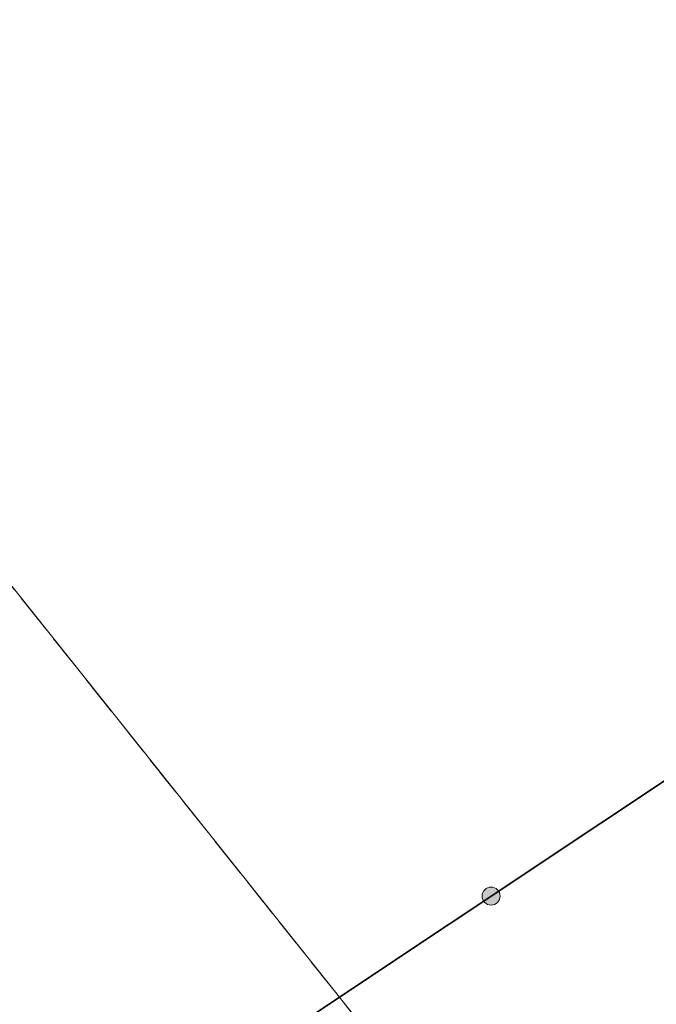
# Model space of a CAD drawing. Header units: millimetres. Extents: x 6505374 to 6517269, y 5595210 to 5612711.
# Tile 172 of 256: x 6513707 to 6513719, y 5608990 to 5609009. Entities that reach past the tile are written whole.
import ezdxf

# ---------------------------------------------------------------- set-up
doc = ezdxf.new("R2010")
doc.units = ezdxf.units.MM
doc.linetypes.add('BUUT04', pattern=[200000, 0, -100000, 0, -100000])
doc.linetypes.add('EGBU01', pattern=[2, 0.5, -0.5, 0.5, -0.5])
doc.layers.add('Ogrodzenia', color=18, linetype='Continuous', lineweight=0)
doc.layers.add('Użytki gruntowe', color=96, linetype='Continuous', lineweight=0, true_color=0x008000)

# ---------------------------------------------------------------- blocks, each defined once
blk = doc.blocks.new('OTOO_L05')
at = {"linetype": 'BUUT04', "lineweight": 18, "true_color": 0x000000}
h = blk.add_hatch(color=18, dxfattribs=at)
h.dxf.hatch_style = 1
h.paths.add_polyline_path([(-0.58, 0, 1), (0.58, 0, 1)])
at = {"color": 18, "true_color": 0x0a0909}
blk.add_circle((0, 0), 0.58, dxfattribs=at)

msp = doc.modelspace()

# ---------------------------------------------------------------- linework, layer by layer
at = {"layer": 'Ogrodzenia', "color": 18, "linetype": 'Continuous', "lineweight": 35, "true_color": 0x000000, "flags": 128}
msp.add_lwpolyline([(6513703.48, 5608983.35), (6513726.84, 5608998.9)], dxfattribs=at)
at = {"layer": 'Użytki gruntowe', "color": 7, "linetype": 'Continuous', "lineweight": 18, "true_color": 0xffffff, "flags": 128}
for points in [[(6513656.26, 5608976.56), (6513668.9, 5608962.65), (6513675.5, 5608953.02), (6513677.611, 5608954.682), (6513683.997, 5608945.551), (6513689.276, 5608948.664), (6513668.649, 5608973.466), (6513704.735, 5609000.118), (6513719.277, 5608981.873), (6513731.33, 5608991.721), (6513705.619, 5609040.821), (6513638.544, 5608996.181), (6513646.61, 5608987.17), (6513656.26, 5608976.56)], [(6513731.96, 5608939.015), (6513741.008, 5608954.627), (6513738.364, 5608957.428), (6513721.163, 5608979.408), (6513719.277, 5608981.873), (6513704.735, 5609000.118), (6513668.649, 5608973.466), (6513689.276, 5608948.664), (6513702.648, 5608956.55), (6513698.857, 5608962.619), (6513709.485, 5608969.628), (6513731.96, 5608939.015)]]:
    msp.add_lwpolyline(points, close=True, dxfattribs=at)
at = {"layer": 'Użytki gruntowe', "color": 96, "linetype": 'EGBU01', "lineweight": 18, "true_color": 0x008000, "flags": 128}
for points in [[(6513656.26, 5608976.56), (6513668.9, 5608962.65), (6513675.5, 5608953.02), (6513677.611, 5608954.682), (6513683.997, 5608945.551), (6513689.276, 5608948.664), (6513668.649, 5608973.466), (6513704.735, 5609000.118), (6513719.277, 5608981.873), (6513731.33, 5608991.721), (6513705.619, 5609040.821), (6513638.544, 5608996.181), (6513646.61, 5608987.17), (6513656.26, 5608976.56)], [(6513731.96, 5608939.015), (6513741.008, 5608954.627), (6513738.364, 5608957.428), (6513721.163, 5608979.408), (6513719.277, 5608981.873), (6513704.735, 5609000.118), (6513668.649, 5608973.466), (6513689.276, 5608948.664), (6513702.648, 5608956.55), (6513698.857, 5608962.619), (6513709.485, 5608969.628), (6513731.96, 5608939.015)]]:
    msp.add_lwpolyline(points, close=True, dxfattribs=at)

# ---------------------------------------------------------------- block references
at = {"layer": 'Ogrodzenia', "color": 18, "true_color": 0x000000, "xscale": 0.3, "yscale": 0.3, "zscale": 0.3, "rotation": 33.65042823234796}
msp.add_blockref('OTOO_L05', (6513715.967, 5608991.662), dxfattribs=at)

doc.saveas('drawing.dxf')
